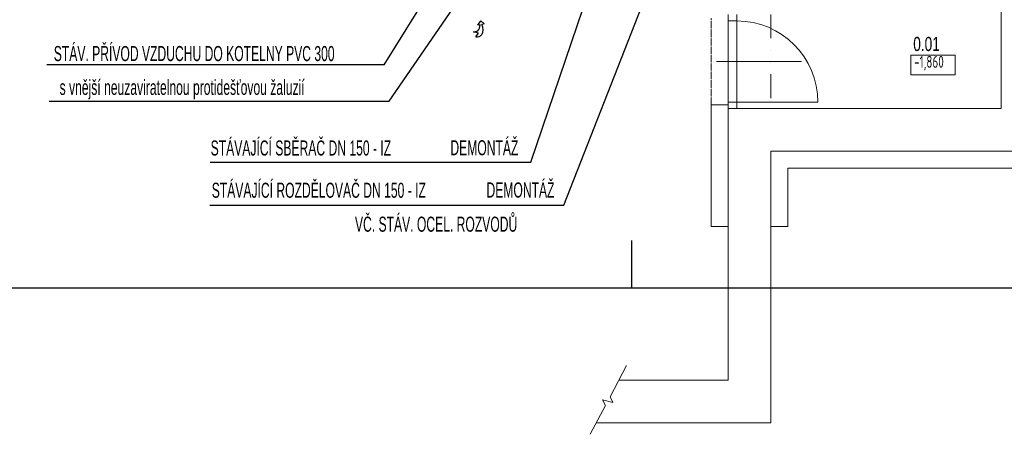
# Model space of a CAD drawing. Header units: millimetres. Extents: x 2424458 to 5109721, y -2781114 to -1335434.
# Tile 37 of 59: x 2557169 to 2567600, y -1395725 to -1391328. Entities that reach past the tile are written whole.
import ezdxf
from ezdxf.enums import TextEntityAlignment as Align

# ---------------------------------------------------------------- set-up
doc = ezdxf.new("R2010")
doc.units = ezdxf.units.MM
doc.header["$LTSCALE"] = 20
doc.header["$MEASUREMENT"] = 0
for name, pattern in [('Cerchovana 2 tecky', [0.33, 0.15, -0.06, 0, -0.06, 0, -0.06]), ('DIVIDE', [31.75, 12.7, -6.35, 0, -6.35, 0, -6.35]), ('ČERCHOVANÁ', [25.4, 12.7, -6.35, 0, -6.35])]:
    doc.linetypes.add(name, pattern=pattern)
doc.layers.add('Rámečky', color=7, linetype='Continuous', lineweight=25)
for name, color, linetype in [('slepák', 8, 'Continuous'), ('VNITŘVODA', 30, 'ČERCHOVANÁ'), ('Čísla místností', 7, 'Continuous')]:
    doc.layers.add(name, color=color, linetype=linetype)
doc.styles.add('ARIEL', font='ARIAL.TTF')
doc.styles.add('ISOCP', font='ISOCP___.TTF')
doc.styles.add('ROMAN', font='ic-romans.shx')

# ---------------------------------------------------------------- blocks, each defined once
blk = doc.blocks.new('*U727', base_point=(31500, 0))
at = {"layer": 'Rámečky', "linetype": 'Continuous'}
for p, q in [((10500, 0), (10500, 250)), ((0, 0), (31500, 0))]:
    blk.add_line(p, q, dxfattribs=at)

msp = doc.modelspace()

# ---------------------------------------------------------------- linework, layer by layer
at = {"color": 7, "linetype": 'Continuous'}
for p, q in [((2561083.2, -1392191), (2561985.6, -1390876.4)), ((2561029.4, -1391807.1), (2557455.1, -1391807.1)), ((2557480.6, -1392191), (2561083.2, -1392191))]:
    msp.add_line(p, q, dxfattribs=at)
for points in [[(2559186.2, -1392838.5), (2562582.9, -1392838.5), (2564429.1, -1387396.6), (2564331.6, -1387539.2)], [(2559184, -1393294), (2562933.1, -1393294), (2564579.4, -1389093.7), (2564400.7, -1389272.4)], [(2561029.4, -1391807.1), (2562061.1, -1390146.8), (2561944.7, -1390224.9)], [(2562045.5, -1391381.9), (2562023.6, -1391387.7), (2562053.7, -1391341.9), (2562090.4, -1391372.9), (2562066.4, -1391379.4)], [(2562002.7, -1391509.4), (2562030.4, -1391472.5), (2561977.9, -1391457.4)]]:
    msp.add_lwpolyline(points, dxfattribs=at)
at = {"color": 7, "linetype": 'Continuous', "start_tangent": (0.9914124, -0.1307722)}
msp.add_spline([(2561977.9, -1391457.4), (2562022.5, -1391445.3), (2562045.5, -1391381.9)], degree=3, dxfattribs=at)
at = {"color": 7, "linetype": 'Continuous', "start_tangent": (0.9800555, -0.1987238), "end_tangent": (-0.3399965, 0.9404267)}
msp.add_spline([(2562002.7, -1391509.4), (2562064.5, -1391486.5), (2562066.4, -1391379.4)], degree=3, dxfattribs=at)
at = {"layer": 'Rámečky'}
msp.add_line((2563652.7, -1394169.8), (2563652.7, -1393669.8), dxfattribs=at)
at = {"layer": 'slepák', "linetype": 'Continuous', "lineweight": 13, "transparency": 33554687}
for p, q in [((2567565.7, -1392271.7), (2567565.7, -1388121.7)), ((2564675.7, -1391271.7), (2564675.7, -1392271.7)), ((2564765.7, -1391271.7), (2564765.7, -1392271.7)), ((2564765.7, -1391341.7), (2564675.7, -1391341.7)), ((2564549.3, -1391771.7), (2565452.9, -1391771.7)), ((2564675.7, -1392231.7), (2564495.7, -1392231.7)), ((2564495.7, -1392231.7), (2564495.7, -1393521.7)), ((2564765.7, -1392201.7), (2564675.7, -1392201.7)), ((2564765.7, -1392201.7), (2565625.7, -1392201.7)), ((2564675.7, -1392721.7), (2564675.7, -1392271.7)), ((2565125.7, -1392271.7), (2564675.7, -1392271.7)), ((2565125.7, -1392271.7), (2567565.7, -1392271.7)), ((2564675.7, -1395151.7), (2564675.7, -1392721.7)), ((2565125.7, -1395601.7), (2565125.7, -1392721.7)), ((2565125.7, -1392721.7), (2569785.7, -1392721.7)), ((2565305.7, -1392901.7), (2565305.7, -1393521.7)), ((2567865.7, -1392901.7), (2565305.7, -1392901.7)), ((2564495.7, -1393521.7), (2564675.7, -1393521.7)), ((2565125.7, -1393521.7), (2565305.7, -1393521.7)), ((2563422.7, -1395327.2), (2563597.9, -1394994.3)), ((2563515.1, -1395151.7), (2564675.7, -1395151.7)), ((2563374.6, -1395418.7), (2563343.5, -1395360.7)), ((2563343.5, -1395360.7), (2563452.2, -1395386.7)), ((2563452.2, -1395386.7), (2563422.7, -1395327.2)), ((2563213.6, -1395724.7), (2563374.6, -1395418.7)), ((2563278.3, -1395601.7), (2565125.7, -1395601.7))]:
    msp.add_line(p, q, dxfattribs=at)
at = {"layer": 'slepák', "linetype": 'Cerchovana 2 tecky', "lineweight": 13, "transparency": 33554687}
msp.add_line((2564495.7, -1391311.7), (2564495.7, -1392231.7), dxfattribs=at)
at = {"layer": 'slepák', "linetype": 'DIVIDE', "lineweight": 13, "transparency": 33554687}
msp.add_line((2565125.7, -1391271.7), (2565125.7, -1392271.7), dxfattribs=at)
at = {"layer": 'slepák', "linetype": 'Continuous', "lineweight": 13, "transparency": 33554687}
msp.add_lwpolyline([(2566610.5, -1391912.5), (2567080.5, -1391912.5), (2567080.5, -1391704.2), (2566610.5, -1391704.2), (2566610.5, -1391912.5)], dxfattribs=at)
msp.add_arc((2564765.7, -1392201.7), 860, 0, 90, dxfattribs=at)

# ---------------------------------------------------------------- block references
at = {"layer": 'Rámečky'}
msp.add_blockref('*U727', (2584652.7, -1394169.8), dxfattribs=at)

# ---------------------------------------------------------------- texts
at = {"layer": 'slepák', "linetype": 'Continuous', "lineweight": 13, "transparency": 33554687, "insert": (2566643.8, -1391866.7), "char_height": 125, "width": 484.193, "attachment_point": 7, "style": 'ISOCP'}
msp.add_mtext('\\W0.76;\\fISOCP|i0|b1|c0|p0;-1,860', dxfattribs=at)
at = {"layer": 'VNITŘVODA', "color": 3, "style": 'ROMAN', "width": 0.6}
for s, p in [('STÁV. PŘÍVOD VZDUCHU DO KOTELNY PVC 300', (2557530.2, -1391815.5)), ('STÁVAJÍCÍ SBĚRAČ DN 150 - IZ', (2559192.2, -1392816.8)), ('DEMONTÁŽ', (2561731.8, -1392814.2)), ('STÁVAJÍCÍ ROZDĚLOVAČ DN 150 - IZ', (2559203.6, -1393264.7)), ('DEMONTÁŽ', (2562114.1, -1393261.8)), ('VČ. STÁV. OCEL. ROZVODŮ', (2560720.8, -1393624.6))]:
    msp.add_text(s, height=160, dxfattribs=at).set_placement(p, align=Align.BOTTOM_LEFT)
msp.add_text('s vnější neuzaviratelnou protidešťovou žaluzií', height=160, dxfattribs=at).set_placement((2557592.1, -1392125.8))
at = {"layer": 'Čísla místností', "color": 7, "insert": (2566635.1, -1391662.8), "char_height": 150, "attachment_point": 7, "style": 'ARIEL'}
msp.add_mtext('\\W0.69;0.01', dxfattribs=at)

doc.saveas('drawing.dxf')
